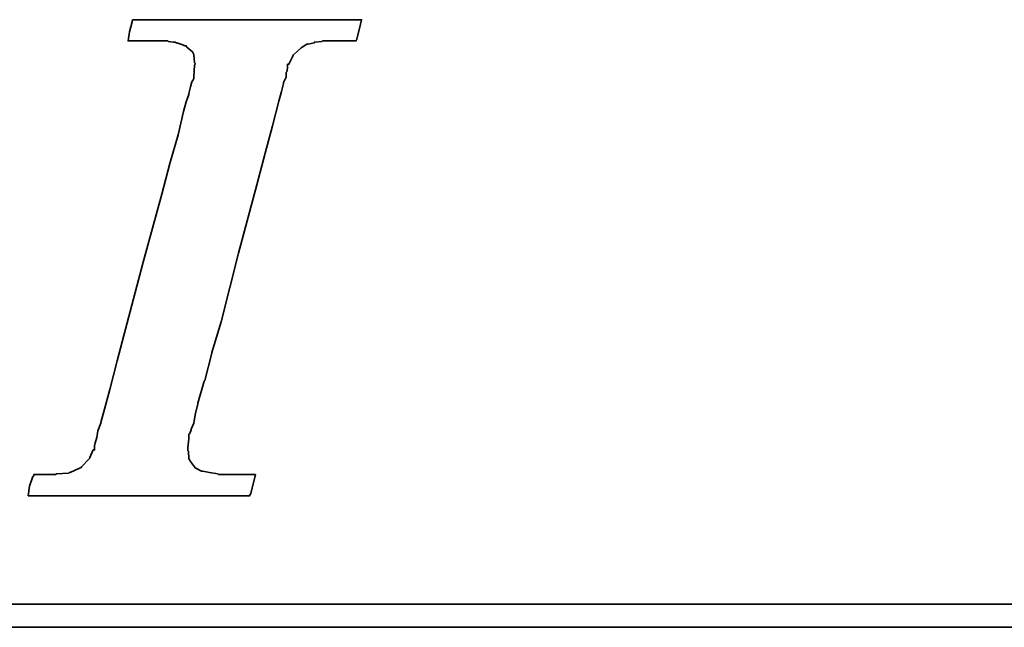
# Model space of a CAD drawing. Header units: millimetres. Extents: x -64 to 395, y -78 to 104.
# Tile 85 of 106: x 248.5 to 252.26, y 2.25 to 4.56. Entities that reach past the tile are written whole.
import ezdxf

# ---------------------------------------------------------------- set-up
doc = ezdxf.new("R2010")
doc.units = ezdxf.units.MM
doc.layers.add('DIM', color=4, linetype='Continuous')
doc.layers.add('layer 1', color=7, linetype='Continuous')

# ---------------------------------------------------------------- blocks, each defined once
blk = doc.blocks.new('TBI MOTION logo(完整正式版)')
at = {"layer": 'layer 1', "color": 22, "lineweight": 35}
for points, knots in [([(-40.59125, -7.94375), (-40.59125, -7.94375), (-40.97375, -7.94375), (-40.97375, -7.94375), (-40.97375, -7.94375), (-40.97375, -7.94375), (-41.38125, -7.94375), (-41.38125, -7.94375), (-41.38125, -7.94375), (-41.38125, -7.94375), (-41.54875, -7.94375), (-41.54875, -7.94375), (-41.54875, -7.94375), (-41.54875, -7.94375), (-41.59875, -7.94375), (-41.59875, -7.94375), (-41.59875, -7.94375), (-41.59875, -7.94375), (-41.88375, -7.94375), (-41.88375, -7.94375), (-41.88375, -7.94375), (-41.88375, -7.94375), (-41.90875, -7.91875), (-41.90875, -7.91875), (-41.90875, -7.91875), (-41.90875, -7.91875), (-42.19875, -7.87125), (-42.19875, -7.87125), (-42.19875, -7.87125), (-42.19875, -7.87125), (-42.43875, -7.82375), (-42.43875, -7.82375), (-42.43875, -7.82375), (-42.43875, -7.82375), (-42.45875, -7.82375), (-42.45875, -7.82375), (-42.45875, -7.82375), (-42.45875, -7.82375), (-42.48625, -7.82375), (-42.48625, -7.82375), (-42.48625, -7.82375), (-42.48625, -7.82375), (-42.67625, -7.72375), (-42.67625, -7.72375), (-42.67625, -7.72375), (-42.67625, -7.72375), (-42.70125, -7.70375), (-42.70125, -7.70375), (-42.70125, -7.70375), (-42.70125, -7.70375), (-42.72375, -7.67875), (-42.72375, -7.67875), (-42.72375, -7.67875), (-42.72375, -7.67875), (-42.86875, -7.48875), (-42.86875, -7.48875), (-42.86875, -7.48875), (-42.86875, -7.48875), (-42.89375, -7.43875), (-42.89375, -7.43875), (-42.89375, -7.43875), (-42.89375, -7.43875), (-42.91875, -7.38875), (-42.91875, -7.38875), (-42.91875, -7.38875), (-42.91875, -7.38875), (-42.93875, -7.12875), (-42.93875, -7.12875), (-42.93875, -7.12875), (-42.93875, -7.12875), (-42.96375, -7.10375), (-42.96375, -7.10375), (-42.96375, -7.10375), (-42.96375, -7.10375), (-42.96375, -7.05375), (-42.96375, -7.05375), (-42.96375, -7.05375), (-42.96375, -7.05375), (-42.96375, -7.00875), (-42.96375, -7.00875), (-42.96375, -7.00875), (-42.96375, -7.00875), (-42.91875, -6.69625), (-42.91875, -6.69625), (-42.91875, -6.69625), (-42.91875, -6.69625), (-42.91875, -6.62375), (-42.91875, -6.62375), (-42.91875, -6.62375), (-42.91875, -6.62375), (-42.91875, -6.59625), (-42.91875, -6.59625), (-42.91875, -6.59625), (-42.91875, -6.59625), (-42.91875, -6.57375), (-42.91875, -6.57375), (-42.91875, -6.57375), (-42.91875, -6.57375), (-42.91875, -6.52875), (-42.91875, -6.52875), (-42.91875, -6.52875), (-42.91875, -6.52875), (-42.89375, -6.50375), (-42.89375, -6.50375), (-42.89375, -6.50375), (-42.89375, -6.50375), (-42.84375, -6.38375), (-42.84375, -6.38375), (-42.84375, -6.38375), (-42.84375, -6.38375), (-42.84375, -6.35875), (-42.84375, -6.35875), (-42.84375, -6.35875), (-42.84375, -6.35875), (-42.74625, -6.14375), (-42.74625, -6.14375), (-42.74625, -6.14375), (-42.74625, -6.14375), (-42.70125, -5.85375), (-42.70125, -5.85375), (-42.70125, -5.85375), (-42.70125, -5.85375), (-42.60375, -5.47125), (-42.60375, -5.47125), (-42.60375, -5.47125), (-42.60375, -5.47125), (-42.60375, -5.44875), (-42.60375, -5.44875), (-42.60375, -5.44875), (-42.60375, -5.44875), (-42.38875, -4.67875), (-42.38875, -4.67875), (-42.38875, -4.67875), (-42.38875, -4.67875), (-42.36375, -4.65375), (-42.36375, -4.65375), (-42.36375, -4.65375), (-42.36375, -4.65375), (-42.12375, -3.69625), (-42.12375, -3.69625), (-42.12375, -3.69625), (-42.12375, -3.69625), (-42.12375, -3.67374), (-42.12375, -3.67374), (-42.12375, -3.67374), (-42.12375, -3.67374), (-41.78875, -2.59374), (-41.78875, -2.59374), (-41.78875, -2.59374), (-41.78875, -2.59374), (-41.18875, -0.19375), (-41.18875, -0.19375), (-41.18875, -0.19375), (-41.18875, -0.19375), (-40.54375, 2.20624), (-40.54375, 2.20624), (-40.54375, 2.20624), (-40.54375, 2.20624), (-40.25375, 3.30875), (-40.25375, 3.30875), (-40.25375, 3.30875), (-40.25375, 3.30875), (-39.98875, 4.27125), (-39.98875, 4.27125), (-39.98875, 4.27125), (-39.98875, 4.27125), (-39.77375, 5.13125), (-39.77375, 5.13125), (-39.77375, 5.13125), (-39.77375, 5.13125), (-39.67875, 5.47125), (-39.67875, 5.47125), (-39.67875, 5.47125), (-39.67875, 5.47125), (-39.60375, 5.75625), (-39.60375, 5.75625), (-39.60375, 5.75625), (-39.60375, 5.75625), (-39.60375, 5.78125), (-39.60375, 5.78125), (-39.60375, 5.78125), (-39.60375, 5.78125), (-39.50875, 5.97125), (-39.50875, 5.97125), (-39.50875, 5.97125), (-39.50875, 5.97125), (-39.50875, 6.13875), (-39.50875, 6.13875), (-39.50875, 6.13875), (-39.50875, 6.13875), (-39.48625, 6.16625), (-39.48625, 6.16625), (-39.48625, 6.16625), (-39.48625, 6.16625), (-39.46125, 6.28625), (-39.46125, 6.28625), (-39.46125, 6.28625), (-39.46125, 6.28625), (-39.46125, 6.42625), (-39.46125, 6.42625), (-39.46125, 6.42625), (-39.46125, 6.42625), (-39.41375, 6.42625), (-39.41375, 6.42625), (-39.41375, 6.42625), (-39.41375, 6.42625), (-39.29375, 6.69125), (-39.29375, 6.69125), (-39.29375, 6.69125), (-39.29375, 6.69125), (-39.26875, 6.74125), (-39.26875, 6.74125), (-39.26875, 6.74125), (-39.26875, 6.74125), (-39.24375, 6.76625), (-39.24375, 6.76625), (-39.24375, 6.76625), (-39.24375, 6.76625), (-38.98375, 7.00624), (-38.98375, 7.00624), (-38.98375, 7.00624), (-38.98375, 7.00624), (-38.95625, 7.02624), (-38.95625, 7.02624), (-38.95625, 7.02624), (-38.95625, 7.02624), (-38.78875, 7.12624), (-38.78875, 7.12624), (-38.78875, 7.12624), (-38.78875, 7.12624), (-38.76375, 7.12624), (-38.76375, 7.12624), (-38.76375, 7.12624), (-38.76375, 7.12624), (-38.74375, 7.12624), (-38.74375, 7.12624), (-38.74375, 7.12624), (-38.74375, 7.12624), (-38.52875, 7.17125), (-38.52875, 7.17125), (-38.52875, 7.17125), (-38.52875, 7.17125), (-38.52875, 7.19624), (-38.52875, 7.19624), (-38.52875, 7.19624), (-38.52875, 7.19624), (-38.50375, 7.19624), (-38.50375, 7.19624), (-38.50375, 7.19624), (-38.50375, 7.19624), (-38.26125, 7.21875), (-38.26125, 7.21875), (-38.26125, 7.21875), (-38.26125, 7.21875), (-38.23875, 7.24624), (-38.23875, 7.24624), (-38.23875, 7.24624), (-38.23875, 7.24624), (-38.21625, 7.24624), (-38.21625, 7.24624), (-38.21625, 7.24624), (-38.21625, 7.24624), (-38.18875, 7.24624), (-38.18875, 7.24624), (-38.18875, 7.24624), (-38.18875, 7.24624), (-37.90375, 7.24624), (-37.90375, 7.24624), (-37.90375, 7.24624), (-37.90375, 7.24624), (-37.85375, 7.24624), (-37.85375, 7.24624), (-37.85375, 7.24624), (-37.85375, 7.24624), (-37.75875, 7.24624), (-37.75875, 7.24624), (-37.75875, 7.24624), (-37.75875, 7.24624), (-37.42375, 7.24624), (-37.42375, 7.24624), (-37.42375, 7.24624), (-37.42375, 7.24624), (-37.08875, 7.24624), (-37.08875, 7.24624), (-37.08875, 7.24624), (-37.08875, 7.24624), (-37.06375, 7.24624), (-37.06375, 7.24624), (-37.06375, 7.24624), (-37.06375, 7.24624), (-37.06375, 7.26624), (-37.06375, 7.26624), (-37.06375, 7.26624), (-37.06375, 7.26624), (-37.03875, 7.29125), (-37.03875, 7.29125), (-37.03875, 7.29125), (-37.03875, 7.29125), (-37.03875, 7.31625), (-37.03875, 7.31625), (-37.03875, 7.31625), (-37.03875, 7.31625), (-36.94125, 7.67625), (-36.94125, 7.67625), (-36.94125, 7.67625), (-36.94125, 7.67625), (-36.86875, 7.98625), (-36.86875, 7.98625), (-36.86875, 7.98625), (-36.86875, 7.98625), (-36.98875, 7.98625), (-36.98875, 7.98625), (-36.98875, 7.98625), (-36.98875, 7.98625), (-37.42375, 7.98625), (-37.42375, 7.98625), (-37.42375, 7.98625), (-37.42375, 7.98625), (-37.94875, 7.98625), (-37.94875, 7.98625), (-37.94875, 7.98625), (-37.94875, 7.98625), (-38.57375, 7.98625), (-38.57375, 7.98625), (-38.57375, 7.98625), (-38.57375, 7.98625), (-39.29375, 7.98625), (-39.29375, 7.98625), (-39.29375, 7.98625), (-39.29375, 7.98625), (-40.82875, 7.98625), (-40.82875, 7.98625), (-40.82875, 7.98625), (-40.82875, 7.98625), (-42.36375, 7.98625), (-42.36375, 7.98625), (-42.36375, 7.98625), (-42.36375, 7.98625), (-43.08375, 7.98625), (-43.08375, 7.98625), (-43.08375, 7.98625), (-43.08375, 7.98625), (-43.70875, 7.98625), (-43.70875, 7.98625), (-43.70875, 7.98625), (-43.70875, 7.98625), (-44.23375, 7.98625), (-44.23375, 7.98625), (-44.23375, 7.98625), (-44.23375, 7.98625), (-44.66875, 7.98625), (-44.66875, 7.98625), (-44.66875, 7.98625), (-44.66875, 7.98625), (-44.88375, 7.98625), (-44.88375, 7.98625), (-44.88375, 7.98625), (-44.88375, 7.98625), (-44.90875, 7.94125), (-44.90875, 7.94125), (-44.90875, 7.94125), (-44.90875, 7.94125), (-44.90875, 7.91625), (-44.90875, 7.91625), (-44.90875, 7.91625), (-44.90875, 7.91625), (-45.00375, 7.55625), (-45.00375, 7.55625), (-45.00375, 7.55625), (-45.00375, 7.55625), (-45.05375, 7.24624), (-45.05375, 7.24624), (-45.05375, 7.24624), (-45.05375, 7.24624), (-44.61875, 7.24624), (-44.61875, 7.24624), (-44.61875, 7.24624), (-44.61875, 7.24624), (-44.11375, 7.24624), (-44.11375, 7.24624), (-44.11375, 7.24624), (-44.11375, 7.24624), (-43.99375, 7.24624), (-43.99375, 7.24624), (-43.99375, 7.24624), (-43.99375, 7.24624), (-43.94625, 7.24624), (-43.94625, 7.24624), (-43.94625, 7.24624), (-43.94625, 7.24624), (-43.92374, 7.24624), (-43.92374, 7.24624), (-43.92374, 7.24624), (-43.92374, 7.24624), (-43.65875, 7.24624), (-43.65875, 7.24624), (-43.65875, 7.24624), (-43.65875, 7.24624), (-43.63875, 7.21875), (-43.63875, 7.21875), (-43.63875, 7.21875), (-43.63875, 7.21875), (-43.46875, 7.19624), (-43.46875, 7.19624), (-43.46875, 7.19624), (-43.46875, 7.19624), (-43.39875, 7.19624), (-43.39875, 7.19624), (-43.39875, 7.19624), (-43.39875, 7.19624), (-43.37125, 7.17125), (-43.37125, 7.17125), (-43.37125, 7.17125), (-43.37125, 7.17125), (-43.34875, 7.17125), (-43.34875, 7.17125), (-43.34875, 7.17125), (-43.34875, 7.17125), (-43.20375, 7.12624), (-43.20375, 7.12624), (-43.20375, 7.12624), (-43.20375, 7.12624), (-43.05875, 7.07624), (-43.05875, 7.07624), (-43.05875, 7.07624), (-43.05875, 7.07624), (-43.01375, 7.07624), (-43.01375, 7.07624), (-43.01375, 7.07624), (-43.01375, 7.07624), (-42.98875, 7.02624), (-42.98875, 7.02624), (-42.98875, 7.02624), (-42.98875, 7.02624), (-42.79875, 6.86125), (-42.79875, 6.86125), (-42.79875, 6.86125), (-42.79875, 6.86125), (-42.77375, 6.81125), (-42.77375, 6.81125), (-42.77375, 6.81125), (-42.77375, 6.81125), (-42.74625, 6.76625), (-42.74625, 6.76625), (-42.74625, 6.76625), (-42.74625, 6.76625), (-42.72375, 6.47625), (-42.72375, 6.47625), (-42.72375, 6.47625), (-42.72375, 6.47625), (-42.70125, 6.45124), (-42.70125, 6.45124), (-42.70125, 6.45124), (-42.70125, 6.45124), (-42.70125, 6.42625), (-42.70125, 6.42625), (-42.70125, 6.42625), (-42.70125, 6.42625), (-42.72375, 6.40625), (-42.72375, 6.40625), (-42.72375, 6.40625), (-42.72375, 6.40625), (-42.74625, 5.97125), (-42.74625, 5.97125), (-42.74625, 5.97125), (-42.74625, 5.97125), (-42.74625, 5.94625), (-42.74625, 5.94625), (-42.74625, 5.94625), (-42.74625, 5.94625), (-42.74625, 5.92625), (-42.74625, 5.92625), (-42.74625, 5.92625), (-42.74625, 5.92625), (-42.77375, 5.87625), (-42.77375, 5.87625), (-42.77375, 5.87625), (-42.77375, 5.87625), (-42.81875, 5.80625), (-42.81875, 5.80625), (-42.81875, 5.80625), (-42.81875, 5.80625), (-42.86875, 5.63625), (-42.86875, 5.63625), (-42.86875, 5.63625), (-42.86875, 5.63625), (-42.91875, 5.39625), (-42.91875, 5.39625), (-42.91875, 5.39625), (-42.91875, 5.39625), (-42.91875, 5.37124), (-42.91875, 5.37124), (-42.91875, 5.37124), (-42.91875, 5.37124), (-43.01375, 5.10874), (-43.01375, 5.10874), (-43.01375, 5.10874), (-43.01375, 5.10874), (-43.10875, 4.77124), (-43.10875, 4.77124), (-43.10875, 4.77124), (-43.10875, 4.77124), (-43.29875, 3.95625), (-43.29875, 3.95625), (-43.29875, 3.95625), (-43.29875, 3.95625), (-43.58875, 2.95125), (-43.58875, 2.95125), (-43.58875, 2.95125), (-43.58875, 2.95125), (-43.87375, 1.87125), (-43.87375, 1.87125), (-43.87375, 1.87125), (-43.87375, 1.87125), (-44.52625, -0.50374), (-44.52625, -0.50374), (-44.52625, -0.50374), (-44.52625, -0.50374), (-45.14875, -2.85375), (-45.14875, -2.85375), (-45.14875, -2.85375), (-45.14875, -2.85375), (-45.43375, -3.95875), (-45.43375, -3.95875), (-45.43375, -3.95875), (-45.43375, -3.95875), (-45.69875, -4.96875), (-45.69875, -4.96875), (-45.69875, -4.96875), (-45.69875, -4.96875), (-45.91375, -5.78375), (-45.91375, -5.78375), (-45.91375, -5.78375), (-45.91375, -5.78375), (-46.01375, -6.11875), (-46.01375, -6.11875), (-46.01375, -6.11875), (-46.01375, -6.11875), (-46.01375, -6.14375), (-46.01375, -6.14375), (-46.01375, -6.14375), (-46.01375, -6.14375), (-46.10875, -6.40875), (-46.10875, -6.40875), (-46.10875, -6.40875), (-46.10875, -6.40875), (-46.15375, -6.64875), (-46.15375, -6.64875), (-46.15375, -6.64875), (-46.15375, -6.64875), (-46.20375, -6.83875), (-46.20375, -6.83875), (-46.20375, -6.83875), (-46.20375, -6.83875), (-46.22875, -6.93375), (-46.22875, -6.93375), (-46.22875, -6.93375), (-46.22875, -6.93375), (-46.22875, -7.07875), (-46.22875, -7.07875), (-46.22875, -7.07875), (-46.22875, -7.07875), (-46.27375, -7.07875), (-46.27375, -7.07875), (-46.27375, -7.07875), (-46.27375, -7.07875), (-46.39375, -7.34375), (-46.39375, -7.34375), (-46.39375, -7.34375), (-46.39375, -7.34375), (-46.39375, -7.36875), (-46.39375, -7.36875), (-46.39375, -7.36875), (-46.39375, -7.36875), (-46.42125, -7.38875), (-46.42125, -7.38875), (-46.42125, -7.38875), (-46.42125, -7.38875), (-46.68375, -7.67875), (-46.68375, -7.67875), (-46.68375, -7.67875), (-46.68375, -7.67875), (-46.70875, -7.70375), (-46.70875, -7.70375), (-46.70875, -7.70375), (-46.70875, -7.70375), (-46.75375, -7.72375), (-46.75375, -7.72375), (-46.75375, -7.72375), (-46.75375, -7.72375), (-47.08875, -7.87125), (-47.08875, -7.87125), (-47.08875, -7.87125), (-47.08875, -7.87125), (-47.11625, -7.87125), (-47.11625, -7.87125), (-47.11625, -7.87125), (-47.11625, -7.87125), (-47.13875, -7.89375), (-47.13875, -7.89375), (-47.13875, -7.89375), (-47.13875, -7.89375), (-47.56875, -7.91875), (-47.56875, -7.91875), (-47.56875, -7.91875), (-47.56875, -7.91875), (-47.59625, -7.94375), (-47.59625, -7.94375), (-47.59625, -7.94375), (-47.59625, -7.94375), (-47.64375, -7.94375), (-47.64375, -7.94375), (-47.64375, -7.94375), (-47.64375, -7.94375), (-47.73625, -7.94375), (-47.73625, -7.94375), (-47.73625, -7.94375), (-47.73625, -7.94375), (-48.07375, -7.94375), (-48.07375, -7.94375), (-48.07375, -7.94375), (-48.07375, -7.94375), (-48.36125, -7.94375), (-48.36125, -7.94375), (-48.36125, -7.94375), (-48.36125, -7.94375), (-48.36125, -7.96625), (-48.36125, -7.96625), (-48.36125, -7.96625), (-48.36125, -7.96625), (-48.36125, -7.99125), (-48.36125, -7.99125), (-48.36125, -7.99125), (-48.36125, -7.99125), (-48.38875, -8.01375), (-48.38875, -8.01375), (-48.38875, -8.01375), (-48.38875, -8.01375), (-48.50875, -8.34875), (-48.50875, -8.34875), (-48.50875, -8.34875), (-48.50875, -8.34875), (-48.55375, -8.68625), (-48.55375, -8.68625), (-48.55375, -8.68625), (-48.55375, -8.68625), (-48.45875, -8.68625), (-48.45875, -8.68625), (-48.45875, -8.68625), (-48.45875, -8.68625), (-48.07375, -8.68625), (-48.07375, -8.68625), (-48.07375, -8.68625), (-48.07375, -8.68625), (-47.52375, -8.68625), (-47.52375, -8.68625), (-47.52375, -8.68625), (-47.52375, -8.68625), (-46.92375, -8.68625), (-46.92375, -8.68625), (-46.92375, -8.68625), (-46.92375, -8.68625), (-46.25375, -8.68625), (-46.25375, -8.68625), (-46.25375, -8.68625), (-46.25375, -8.68625), (-46.20375, -8.68625), (-46.20375, -8.68625), (-46.20375, -8.68625), (-46.20375, -8.68625), (-44.71375, -8.68625), (-44.71375, -8.68625), (-44.71375, -8.68625), (-44.71375, -8.68625), (-43.22875, -8.68625), (-43.22875, -8.68625), (-43.22875, -8.68625), (-43.22875, -8.68625), (-42.55875, -8.68625), (-42.55875, -8.68625), (-42.55875, -8.68625), (-42.55875, -8.68625), (-42.50875, -8.68625), (-42.50875, -8.68625), (-42.50875, -8.68625), (-42.50875, -8.68625), (-41.93375, -8.68625), (-41.93375, -8.68625), (-41.93375, -8.68625), (-41.93375, -8.68625), (-41.38125, -8.68625), (-41.38125, -8.68625), (-41.38125, -8.68625), (-41.38125, -8.68625), (-40.97375, -8.68625), (-40.97375, -8.68625), (-40.97375, -8.68625), (-40.97375, -8.68625), (-40.78125, -8.68625), (-40.78125, -8.68625), (-40.78125, -8.68625), (-40.78125, -8.68625), (-40.78125, -8.63875), (-40.78125, -8.63875), (-40.78125, -8.63875), (-40.78125, -8.63875), (-40.75875, -8.63875), (-40.75875, -8.63875), (-40.75875, -8.63875), (-40.75875, -8.63875), (-40.66375, -8.27875), (-40.66375, -8.27875), (-40.66375, -8.27875), (-40.66375, -8.27875), (-40.59125, -7.94375), (-40.59125, -7.94375)], [0, 0, 0, 0, 0.00558659, 0.00558659, 0.00558659, 0.00558659, 0.01117318, 0.01117318, 0.01117318, 0.01117318, 0.01675978, 0.01675978, 0.01675978, 0.01675978, 0.02234637, 0.02234637, 0.02234637, 0.02234637, 0.02793296, 0.02793296, 0.02793296, 0.02793296, 0.03351955, 0.03351955, 0.03351955, 0.03351955, 0.03910615, 0.03910615, 0.03910615, 0.03910615, 0.04469274, 0.04469274, 0.04469274, 0.04469274, 0.05027933, 0.05027933, 0.05027933, 0.05027933, 0.05586592, 0.05586592, 0.05586592, 0.05586592, 0.06145251, 0.06145251, 0.06145251, 0.06145251, 0.06703911, 0.06703911, 0.06703911, 0.06703911, 0.0726257, 0.0726257, 0.0726257, 0.0726257, 0.07821229, 0.07821229, 0.07821229, 0.07821229, 0.08379888, 0.08379888, 0.08379888, 0.08379888, 0.08938547, 0.08938547, 0.08938547, 0.08938547, 0.09497207, 0.09497207, 0.09497207, 0.09497207, 0.10055866, 0.10055866, 0.10055866, 0.10055866, 0.10614525, 0.10614525, 0.10614525, 0.10614525, 0.11173184, 0.11173184, 0.11173184, 0.11173184, 0.11731844, 0.11731844, 0.11731844, 0.11731844, 0.12290503, 0.12290503, 0.12290503, 0.12290503, 0.12849162, 0.12849162, 0.12849162, 0.12849162, 0.13407821, 0.13407821, 0.13407821, 0.13407821, 0.1396648, 0.1396648, 0.1396648, 0.1396648, 0.1452514, 0.1452514, 0.1452514, 0.1452514, 0.15083799, 0.15083799, 0.15083799, 0.15083799, 0.15642458, 0.15642458, 0.15642458, 0.15642458, 0.16201117, 0.16201117, 0.16201117, 0.16201117, 0.16759777, 0.16759777, 0.16759777, 0.16759777, 0.17318436, 0.17318436, 0.17318436, 0.17318436, 0.17877095, 0.17877095, 0.17877095, 0.17877095, 0.18435754, 0.18435754, 0.18435754, 0.18435754, 0.18994413, 0.18994413, 0.18994413, 0.18994413, 0.19553073, 0.19553073, 0.19553073, 0.19553073, 0.20111732, 0.20111732, 0.20111732, 0.20111732, 0.20670391, 0.20670391, 0.20670391, 0.20670391, 0.2122905, 0.2122905, 0.2122905, 0.2122905, 0.21787709, 0.21787709, 0.21787709, 0.21787709, 0.22346369, 0.22346369, 0.22346369, 0.22346369, 0.22905028, 0.22905028, 0.22905028, 0.22905028, 0.23463687, 0.23463687, 0.23463687, 0.23463687, 0.24022346, 0.24022346, 0.24022346, 0.24022346, 0.24581006, 0.24581006, 0.24581006, 0.24581006, 0.25139665, 0.25139665, 0.25139665, 0.25139665, 0.25698324, 0.25698324, 0.25698324, 0.25698324, 0.26256983, 0.26256983, 0.26256983, 0.26256983, 0.26815642, 0.26815642, 0.26815642, 0.26815642, 0.27374302, 0.27374302, 0.27374302, 0.27374302, 0.27932961, 0.27932961, 0.27932961, 0.27932961, 0.2849162, 0.2849162, 0.2849162, 0.2849162, 0.29050279, 0.29050279, 0.29050279, 0.29050279, 0.29608939, 0.29608939, 0.29608939, 0.29608939, 0.30167598, 0.30167598, 0.30167598, 0.30167598, 0.30726257, 0.30726257, 0.30726257, 0.30726257, 0.31284916, 0.31284916, 0.31284916, 0.31284916, 0.31843575, 0.31843575, 0.31843575, 0.31843575, 0.32402235, 0.32402235, 0.32402235, 0.32402235, 0.32960894, 0.32960894, 0.32960894, 0.32960894, 0.33519553, 0.33519553, 0.33519553, 0.33519553, 0.34078212, 0.34078212, 0.34078212, 0.34078212, 0.34636872, 0.34636872, 0.34636872, 0.34636872, 0.35195531, 0.35195531, 0.35195531, 0.35195531, 0.3575419, 0.3575419, 0.3575419, 0.3575419, 0.36312849, 0.36312849, 0.36312849, 0.36312849, 0.36871508, 0.36871508, 0.36871508, 0.36871508, 0.37430168, 0.37430168, 0.37430168, 0.37430168, 0.37988827, 0.37988827, 0.37988827, 0.37988827, 0.38547486, 0.38547486, 0.38547486, 0.38547486, 0.39106145, 0.39106145, 0.39106145, 0.39106145, 0.39664804, 0.39664804, 0.39664804, 0.39664804, 0.40223464, 0.40223464, 0.40223464, 0.40223464, 0.40782123, 0.40782123, 0.40782123, 0.40782123, 0.41340782, 0.41340782, 0.41340782, 0.41340782, 0.41899441, 0.41899441, 0.41899441, 0.41899441, 0.42458101, 0.42458101, 0.42458101, 0.42458101, 0.4301676, 0.4301676, 0.4301676, 0.4301676, 0.43575419, 0.43575419, 0.43575419, 0.43575419, 0.44134078, 0.44134078, 0.44134078, 0.44134078, 0.44692737, 0.44692737, 0.44692737, 0.44692737, 0.45251397, 0.45251397, 0.45251397, 0.45251397, 0.45810056, 0.45810056, 0.45810056, 0.45810056, 0.46368715, 0.46368715, 0.46368715, 0.46368715, 0.46927374, 0.46927374, 0.46927374, 0.46927374, 0.47486034, 0.47486034, 0.47486034, 0.47486034, 0.48044693, 0.48044693, 0.48044693, 0.48044693, 0.48603352, 0.48603352, 0.48603352, 0.48603352, 0.49162011, 0.49162011, 0.49162011, 0.49162011, 0.4972067, 0.4972067, 0.4972067, 0.4972067, 0.5027933, 0.5027933, 0.5027933, 0.5027933, 0.50837989, 0.50837989, 0.50837989, 0.50837989, 0.51396648, 0.51396648, 0.51396648, 0.51396648, 0.51955307, 0.51955307, 0.51955307, 0.51955307, 0.52513966, 0.52513966, 0.52513966, 0.52513966, 0.53072626, 0.53072626, 0.53072626, 0.53072626, 0.53631285, 0.53631285, 0.53631285, 0.53631285, 0.54189944, 0.54189944, 0.54189944, 0.54189944, 0.54748603, 0.54748603, 0.54748603, 0.54748603, 0.55307263, 0.55307263, 0.55307263, 0.55307263, 0.55865922, 0.55865922, 0.55865922, 0.55865922, 0.56424581, 0.56424581, 0.56424581, 0.56424581, 0.5698324, 0.5698324, 0.5698324, 0.5698324, 0.57541899, 0.57541899, 0.57541899, 0.57541899, 0.58100559, 0.58100559, 0.58100559, 0.58100559, 0.58659218, 0.58659218, 0.58659218, 0.58659218, 0.59217877, 0.59217877, 0.59217877, 0.59217877, 0.59776536, 0.59776536, 0.59776536, 0.59776536, 0.60335196, 0.60335196, 0.60335196, 0.60335196, 0.60893855, 0.60893855, 0.60893855, 0.60893855, 0.61452514, 0.61452514, 0.61452514, 0.61452514, 0.62011173, 0.62011173, 0.62011173, 0.62011173, 0.62569832, 0.62569832, 0.62569832, 0.62569832, 0.63128492, 0.63128492, 0.63128492, 0.63128492, 0.63687151, 0.63687151, 0.63687151, 0.63687151, 0.6424581, 0.6424581, 0.6424581, 0.6424581, 0.64804469, 0.64804469, 0.64804469, 0.64804469, 0.65363128, 0.65363128, 0.65363128, 0.65363128, 0.65921788, 0.65921788, 0.65921788, 0.65921788, 0.66480447, 0.66480447, 0.66480447, 0.66480447, 0.67039106, 0.67039106, 0.67039106, 0.67039106, 0.67597765, 0.67597765, 0.67597765, 0.67597765, 0.68156425, 0.68156425, 0.68156425, 0.68156425, 0.68715084, 0.68715084, 0.68715084, 0.68715084, 0.69273743, 0.69273743, 0.69273743, 0.69273743, 0.69832402, 0.69832402, 0.69832402, 0.69832402, 0.70391061, 0.70391061, 0.70391061, 0.70391061, 0.70949721, 0.70949721, 0.70949721, 0.70949721, 0.7150838, 0.7150838, 0.7150838, 0.7150838, 0.72067039, 0.72067039, 0.72067039, 0.72067039, 0.72625698, 0.72625698, 0.72625698, 0.72625698, 0.73184358, 0.73184358, 0.73184358, 0.73184358, 0.73743017, 0.73743017, 0.73743017, 0.73743017, 0.74301676, 0.74301676, 0.74301676, 0.74301676, 0.74860335, 0.74860335, 0.74860335, 0.74860335, 0.75418994, 0.75418994, 0.75418994, 0.75418994, 0.75977654, 0.75977654, 0.75977654, 0.75977654, 0.76536313, 0.76536313, 0.76536313, 0.76536313, 0.77094972, 0.77094972, 0.77094972, 0.77094972, 0.77653631, 0.77653631, 0.77653631, 0.77653631, 0.78212291, 0.78212291, 0.78212291, 0.78212291, 0.7877095, 0.7877095, 0.7877095, 0.7877095, 0.79329609, 0.79329609, 0.79329609, 0.79329609, 0.79888268, 0.79888268, 0.79888268, 0.79888268, 0.80446927, 0.80446927, 0.80446927, 0.80446927, 0.81005587, 0.81005587, 0.81005587, 0.81005587, 0.81564246, 0.81564246, 0.81564246, 0.81564246, 0.82122905, 0.82122905, 0.82122905, 0.82122905, 0.82681564, 0.82681564, 0.82681564, 0.82681564, 0.83240223, 0.83240223, 0.83240223, 0.83240223, 0.83798883, 0.83798883, 0.83798883, 0.83798883, 0.84357542, 0.84357542, 0.84357542, 0.84357542, 0.84916201, 0.84916201, 0.84916201, 0.84916201, 0.8547486, 0.8547486, 0.8547486, 0.8547486, 0.8603352, 0.8603352, 0.8603352, 0.8603352, 0.86592179, 0.86592179, 0.86592179, 0.86592179, 0.87150838, 0.87150838, 0.87150838, 0.87150838, 0.87709497, 0.87709497, 0.87709497, 0.87709497, 0.88268156, 0.88268156, 0.88268156, 0.88268156, 0.88826816, 0.88826816, 0.88826816, 0.88826816, 0.89385475, 0.89385475, 0.89385475, 0.89385475, 0.89944134, 0.89944134, 0.89944134, 0.89944134, 0.90502793, 0.90502793, 0.90502793, 0.90502793, 0.91061453, 0.91061453, 0.91061453, 0.91061453, 0.91620112, 0.91620112, 0.91620112, 0.91620112, 0.92178771, 0.92178771, 0.92178771, 0.92178771, 0.9273743, 0.9273743, 0.9273743, 0.9273743, 0.93296089, 0.93296089, 0.93296089, 0.93296089, 0.93854749, 0.93854749, 0.93854749, 0.93854749, 0.94413408, 0.94413408, 0.94413408, 0.94413408, 0.94972067, 0.94972067, 0.94972067, 0.94972067, 0.95530726, 0.95530726, 0.95530726, 0.95530726, 0.96089385, 0.96089385, 0.96089385, 0.96089385, 0.96648045, 0.96648045, 0.96648045, 0.96648045, 0.97206704, 0.97206704, 0.97206704, 0.97206704, 0.97765363, 0.97765363, 0.97765363, 0.97765363, 0.98324022, 0.98324022, 0.98324022, 0.98324022, 0.98882682, 0.98882682, 0.98882682, 0.98882682, 0.99441341, 0.99441341, 0.99441341, 0.99441341, 1, 1, 1, 1]), ([(75.90875, -9.47875), (75.90875, -9.47875), (75.90875, -12.28625), (75.90875, -12.28625), (75.90875, -12.28625), (75.90875, -12.28625), (75.90875, -12.47875), (75.90875, -12.47875), (75.90875, -12.47875), (75.90875, -12.47875), (75.71625, -12.47875), (75.71625, -12.47875), (75.71625, -12.47875), (75.71625, -12.47875), (-88.32875, -12.47875), (-88.32875, -12.47875), (-88.32875, -12.47875), (-88.32875, -12.47875), (-88.32875, -13.29375), (-88.32875, -13.29375), (-88.32875, -13.29375), (-88.32875, -13.29375), (82.89125, -13.29375), (82.89125, -13.29375), (82.89125, -13.29375), (82.89125, -13.29375), (75.90875, -9.47875), (75.90875, -9.47875)], [0, 0, 0, 0, 0.14285714, 0.14285714, 0.14285714, 0.14285714, 0.28571429, 0.28571429, 0.28571429, 0.28571429, 0.42857143, 0.42857143, 0.42857143, 0.42857143, 0.57142857, 0.57142857, 0.57142857, 0.57142857, 0.71428571, 0.71428571, 0.71428571, 0.71428571, 0.85714286, 0.85714286, 0.85714286, 0.85714286, 1, 1, 1, 1])]:
    blk.add_open_spline(points, degree=3, knots=knots, dxfattribs=at)

msp = doc.modelspace()

# ---------------------------------------------------------------- block references
at = {"layer": 'DIM', "color": 7, "xscale": 0.1088999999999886, "yscale": 0.1088999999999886, "zscale": 0.1088999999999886}
msp.add_blockref('TBI MOTION logo(完整正式版)', (253.8237, 3.6932), dxfattribs=at)

doc.saveas('drawing.dxf')
